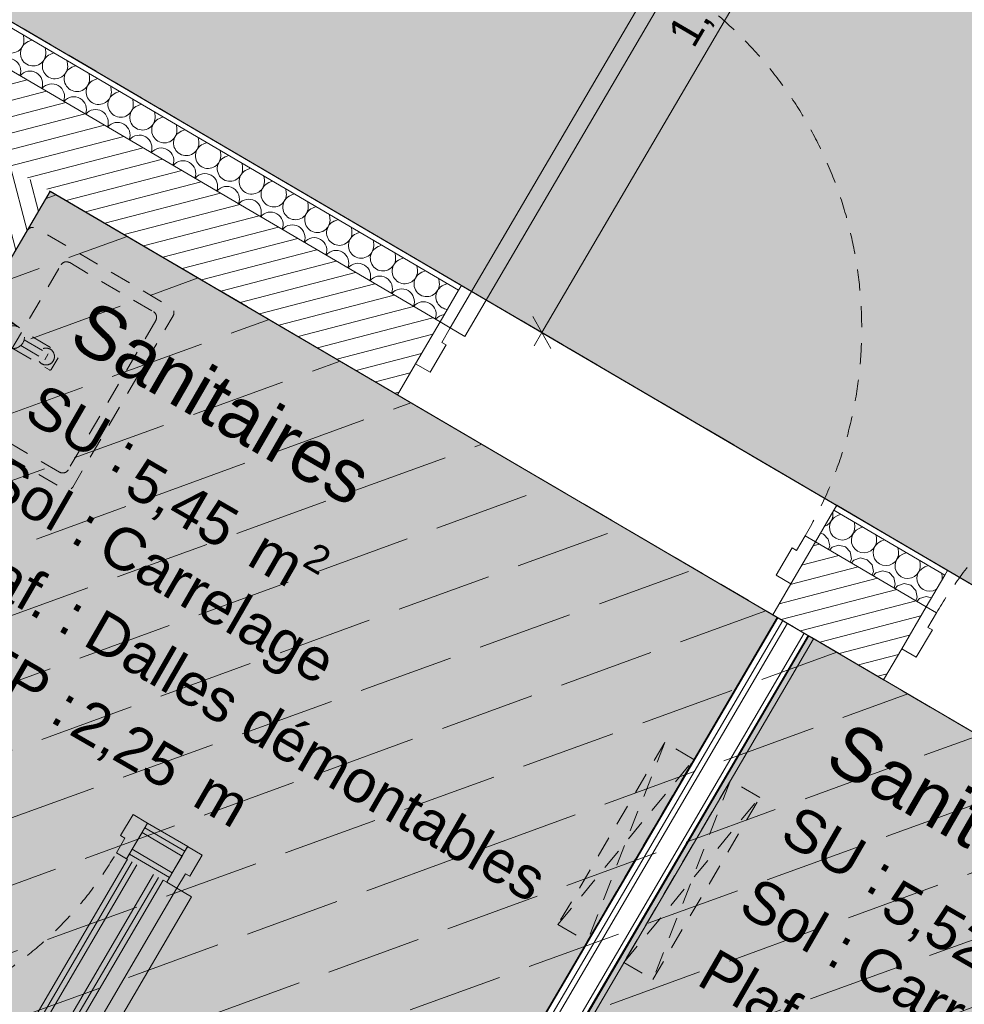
# Model space of a CAD drawing. Header units: millimetres. Extents: x -88005 to 44322, y -15680 to 22509.
# Tile 32 of 95: x -71167 to -68931, y 7490 to 9821. Entities that reach past the tile are written whole.
import ezdxf
from ezdxf.enums import TextEntityAlignment as Align

# ---------------------------------------------------------------- set-up
doc = ezdxf.new("R2010")
doc.units = ezdxf.units.MM
doc.header["$MEASUREMENT"] = 0
for name, pattern in [('! FIN Pointille', [87.5, 50, -37.5]), ('! STR Pointille', [87.5, 50, -37.5]), ('Tirets petits', [125, 75, -50]), ('Wipeout_Contour', [1000, 0, -1000])]:
    doc.linetypes.add(name, pattern=pattern)
for name, color, linetype in [('01-STR_Murs extérieurs.ARCHI', 7, 'Continuous'), ('01-STR_Murs.ARCHI', 7, 'Continuous'), ('03-SURFACE _ Utile.ARCHI', 7, 'Continuous'), ('04-SOE_Cloisons .ARCHI', 7, 'Continuous'), ('04-SOE_Faux Plafond.ARCHI', 7, 'Continuous'), ('04-SOE_Revetement de sol.ARCHI', 7, 'Continuous'), ('05-INF _ COTATIONS.ARCHI', 7, 'Continuous'), ('06-REP _ EQUIP MOBI _ hors marché.ARCHI', 7, 'Continuous'), ('Marques de Zone Archicad', 7, 'Continuous'), ('Nouveau_06-REP _ EQUIP MOBI _ hors marché.ARCHI', 7, 'Continuous'), ('Portes Archicad', 7, 'Continuous')]:
    doc.layers.add(name, color=color, linetype=linetype)
doc.styles.add('STYLE_GENERE_2', font='arial.ttf')
doc.styles.add('STYLE_GENERE_3', font='arial.ttf')
doc.dimstyles.new('STYLE_GENERE__1', dxfattribs={"dimtxt": 75, "dimasz": 57, "dimexe": 0.18, "dimexo": 50, "dimgap": 0, "dimtad": 1, "dimlfac": 0.001, "dimzin": 0, "dimdsep": 46, "dimtxsty": 'STYLE_GENERE_2', "dimblk": 'ARROWHEAD_2', "dimblk1": 'ARROWHEAD_2', "dimblk2": 'ARROWHEAD_2', "dimcen": 0.09, "dimclrd": 256, "dimclre": 256, "dimclrt": 256, "dimazin": 0, "dimtfac": 1, "dimtdec": 4, "dimtmove": 0, "dimatfit": 3, "dimfxl": 0, "dimtolj": 1, "dimtzin": 0, "dimarcsym": 0})
pattern_1 = [(20, (0, 0), (-102.606, 281.9078), [225, -75]), (20, (89.65, 192.26), (-102.606, 281.9078), [225, -75])]
pattern_2 = [(194.63202, (0, 0), (-9.47288, 36.283806), [])]

# ---------------------------------------------------------------- blocks, each defined once
blk = doc.blocks.new('Circulation__17_1', base_point=(-72279.8, 11281.2))
at = {"layer": '03-SURFACE _ Utile.ARCHI', "linetype": 'Continuous', "lineweight": 0, "true_color": 0xe4e4e4}
blk.add_hatch(color=254, dxfattribs=at).paths.add_polyline_path([(-81865.6, 9965.9), (-78783.9, 8160.3), (-78041.3, 9427.6), (-76120.1, 12706.6), (-67293.1, 7534.5), (-66423.6, 9018.5), (-70933.2, 11660.8), (-70995.5, 11554.5), (-73491.7, 13020.4), (-73544.8, 12929.9), (-73717.3, 13031), (-73616.5, 13203), (-75039.8, 14037.7), (-75090.4, 13951.4), (-75140.9, 13865.1), (-76439.4, 14614.8), (-76639.4, 14268.4), (-78322.9, 11352.4, -0.40917), (-79680.6, 11000.9), (-80816.7, 11656.9)])
at = {"layer": 'Marques de Zone Archicad', "color": 7, "lineweight": 5}
for tag, height, style, p in [('ROOM_NAME', 125, 'STYLE_GENERE_3', (-72724.1, 12076.2)), ('measuredAreaCode', 100, 'STYLE_GENERE_2', (-72842, 11877.7)), ('DUMMY_862', 100, 'STYLE_GENERE_2', (-72940.2, 11707.6)), ('DUMMY_861', 125, 'STYLE_GENERE_3', (-71948.8, 11657.1)), ('DUMMY_863', 100, 'STYLE_GENERE_2', (-72669.5, 11551.4)), ('DUMMY_864', 100, 'STYLE_GENERE_2', (-73038.4, 11537.5)), ('ceilingHeightCode', 100, 'STYLE_GENERE_2', (-73136.6, 11367.4)), ('DUMMY_865', 100, 'STYLE_GENERE_2', (-72701.8, 11343.2))]:
    blk.add_attdef(tag, text='', height=height, rotation=329.9997, dxfattribs=dict(at, style=style)).set_placement(p, align=Align.TOP_LEFT)
blk = doc.blocks.new('Sanitaires_VEFA_22_1', base_point=(-70549.4, 8367))
at = {"layer": '03-SURFACE _ Utile.ARCHI', "linetype": 'Continuous', "lineweight": 0, "true_color": 0xdbebd6}
blk.add_hatch(color=254, dxfattribs=at).paths.add_polyline_path([(-69373.7, 8405.8), (-71094.9, 9414.4), (-72477.2, 7055.5), (-70755.9, 6046.9)])
at = {"layer": 'Marques de Zone Archicad', "color": 7, "lineweight": 5, "char_height": 100, "attachment_point": 1, "rotation": 329.9997, "style": 'STYLE_GENERE_2'}
for s, insert in [('\\A1;{\\pql;\\pt0,3300;\\fArial|b0|i0|c0|p0;\\W1.000000;5,45\\fArial|b0|i0|c0|p0;\\W1.000000;\\A1{\\H.66x;\\S^  ;}\\fArial|b0|i0|c0|p0;\\W1.000000; m\\fArial|b0|i0|c0|p0;\\W1.000000;\\A1{\\H.66x;\\S2^  ;}}', (-70859.9, 8812.7)), ('\\A1;{\\pql;\\pt0,3300;\\fArial|b0|i0|c0|p0;\\W1.000000;2,25\\fArial|b0|i0|c0|p0;\\W1.000000;\\A1{\\H.66x;\\S^  ;}\\fArial|b0|i0|c0|p0;\\W1.000000; m\\fArial|b0|i0|c0|p0;\\W1.000000;\\A1{\\H.66x;\\S^  ;}}', (-71004, 8217.5))]:
    blk.add_mtext(s, dxfattribs=dict(at, insert=insert))
at = {"layer": 'Marques de Zone Archicad', "color": 7, "lineweight": 5}
for tag, height, style, p in [('ROOM_NAME', 125, 'STYLE_GENERE_3', (-70993.7, 9162)), ('measuredAreaCode', 100, 'STYLE_GENERE_2', (-71111.6, 8963.6)), ('DUMMY_862', 100, 'STYLE_GENERE_2', (-71209.8, 8793.5)), ('DUMMY_861', 125, 'STYLE_GENERE_3', (-70284, 8780.8)), ('DUMMY_863', 100, 'STYLE_GENERE_2', (-70939.1, 8637.2)), ('DUMMY_864', 100, 'STYLE_GENERE_2', (-71308, 8623.4)), ('ceilingHeightCode', 100, 'STYLE_GENERE_2', (-71406.2, 8453.3)), ('DUMMY_865', 100, 'STYLE_GENERE_2', (-70971.3, 8429))]:
    blk.add_attdef(tag, text='', height=height, rotation=329.9997, dxfattribs=dict(at, style=style)).set_placement(p, align=Align.TOP_LEFT)
blk = doc.blocks.new('Sanitaires_VEFA_27_1', base_point=(-68759.5, 7368.7))
at = {"layer": '03-SURFACE _ Utile.ARCHI', "linetype": 'Continuous', "lineweight": 0, "true_color": 0xdbebd6}
blk.add_hatch(color=254, dxfattribs=at).paths.add_polyline_path([(-68940.9, 4983.4), (-67558.8, 7342.4), (-69300.3, 8362.9), (-70682.5, 6003.9)])
at = {"layer": 'Marques de Zone Archicad', "color": 7, "lineweight": 5, "insert": (-69069.9, 7814.7), "char_height": 100, "attachment_point": 1, "rotation": 329.9997, "style": 'STYLE_GENERE_2'}
blk.add_mtext('\\A1;{\\pql;\\pt0,3300;\\fArial|b0|i0|c0|p0;\\W1.000000;5,52\\fArial|b0|i0|c0|p0;\\W1.000000;\\A1{\\H.66x;\\S^  ;}\\fArial|b0|i0|c0|p0;\\W1.000000; m\\fArial|b0|i0|c0|p0;\\W1.000000;\\A1{\\H.66x;\\S2^  ;}}', dxfattribs=at)
at = {"layer": 'Marques de Zone Archicad', "color": 7, "lineweight": 5}
for tag, height, style, p in [('ROOM_NAME', 125, 'STYLE_GENERE_3', (-69203.9, 8163.7)), ('measuredAreaCode', 100, 'STYLE_GENERE_2', (-69321.7, 7965.3)), ('DUMMY_862', 100, 'STYLE_GENERE_2', (-69419.9, 7795.2)), ('DUMMY_861', 125, 'STYLE_GENERE_3', (-68494.2, 7782.5)), ('DUMMY_863', 100, 'STYLE_GENERE_2', (-69149.3, 7638.9)), ('DUMMY_864', 100, 'STYLE_GENERE_2', (-69518.1, 7625.1)), ('ceilingHeightCode', 100, 'STYLE_GENERE_2', (-69616.4, 7454.9)), ('DUMMY_865', 100, 'STYLE_GENERE_2', (-69181.5, 7430.7))]:
    blk.add_attdef(tag, text='', height=height, rotation=329.9997, dxfattribs=dict(at, style=style)).set_placement(p, align=Align.TOP_LEFT)
blk = doc.blocks.new('Dalle_14_1', base_point=(-81834.1, 9947.6))
at = {"layer": '04-SOE_Revetement de sol.ARCHI', "color": 7, "linetype": 'Continuous', "lineweight": 5, "flags": 128}
blk.add_lwpolyline([(-63129.9, 7088.5), (-70933.2, 11660.8), (-70995.5, 11554.5), (-73491.8, 13020.3), (-73544.8, 12929.9), (-73717.3, 13031), (-73616.5, 13203), (-75039.8, 14037.7), (-75140.9, 13865.1), (-78385.8, 15740.8), (-81834.1, 9947.6), (-78719.1, 8122.4), (-77976.6, 9389.6), (-78041.4, 9427.6), (-76120.1, 12706.6), (-67148.3, 7449.6), (-67209.8, 7344.7), (-54773.9, 54.7)], dxfattribs=at)
blk = doc.blocks.new('Dalle_19_1', base_point=(-72476.9, 7055.3))
at = {"layer": '04-SOE_Revetement de sol.ARCHI', "color": 7, "linetype": 'Continuous', "lineweight": 5, "flags": 128}
blk.add_lwpolyline([(-72476.9, 7055.3), (-71095.1, 9414.1), (-67558.8, 7342.4), (-68940.7, 4983.3)], close=True, dxfattribs=at)
blk = doc.blocks.new('Dalle_26_1', base_point=(-71094.9, 9414.4))
at = {"layer": '04-SOE_Faux Plafond.ARCHI', "linetype": 'Continuous', "lineweight": 5, "true_color": 0xb3b3b3}
h = blk.add_hatch(dxfattribs=at)
h.set_pattern_fill('Tirets_0001', color=253, style=0, pattern_type=2)
h.set_pattern_definition(pattern_1)
h.paths.add_polyline_path([(-71094.9, 9414.4), (-72477.2, 7055.5), (-68941, 4983.5), (-67558.8, 7342.4)])
at = {"layer": '04-SOE_Faux Plafond.ARCHI', "color": 252, "linetype": 'Tirets petits', "lineweight": 5, "flags": 128}
blk.add_lwpolyline([(-71094.9, 9414.4), (-72477.2, 7055.5), (-68941, 4983.5), (-67558.8, 7342.4)], close=True, dxfattribs=at)
blk = doc.blocks.new('Dalle_27_1', base_point=(-76120.1, 12706.6))
at = {"layer": '04-SOE_Faux Plafond.ARCHI', "linetype": 'Continuous', "lineweight": 5, "true_color": 0xb3b3b3}
h = blk.add_hatch(dxfattribs=at)
h.set_pattern_fill('Tirets_0001', color=253, style=0, pattern_type=2)
h.set_pattern_definition(pattern_1)
h.paths.add_polyline_path([(-76120.1, 12706.6), (-67148.3, 7449.6), (-67211.5, 7341.7), (-54773.9, 54.7), (-53904.1, 1538.5), (-63256.4, 7021), (-63194.6, 7126.5), (-70933.2, 11660.8), (-70995.5, 11554.5), (-73491.7, 13020.4), (-73544.8, 12929.9), (-73717.3, 13031), (-73616.5, 13203), (-75040.7, 14038.2), (-75140.9, 13865.1), (-75365.4, 13994.7)])
at = {"layer": '04-SOE_Faux Plafond.ARCHI', "color": 252, "linetype": 'Tirets petits', "lineweight": 5, "flags": 128}
blk.add_lwpolyline([(-76120.1, 12706.6), (-67148.3, 7449.6), (-67211.5, 7341.7), (-54773.9, 54.7), (-53904.1, 1538.5), (-63256.4, 7021), (-63194.6, 7126.5), (-70933.2, 11660.8), (-70995.5, 11554.5), (-73491.7, 13020.4), (-73544.8, 12929.9), (-73717.3, 13031), (-73616.5, 13203), (-75040.7, 14038.2), (-75140.9, 13865.1), (-75365.4, 13994.7)], close=True, dxfattribs=at)
blk = doc.blocks.new('Mur_15_1', base_point=(-76473.4, 21792.4))
at = {"color": 254, "linetype": 'Wipeout_Contour', "lineweight": 0, "ltscale": 230835.710777}
blk.add_wipeout([(-35837, -1339.5), (-76325.3, 22030.1), (-76473.4, 21792.4), (-35980.1, -1580.2)], dxfattribs=at).dxf.layer = '01-STR_Murs extérieurs.ARCHI'
blk = doc.blocks.new('Mur_42_1', base_point=(-72713.2, 6652.7))
at = {"layer": '01-STR_Murs.ARCHI', "linetype": 'Continuous', "lineweight": 0, "true_color": 0x000000}
h = blk.add_hatch(dxfattribs=at)
h.set_pattern_fill('Hachure_simple_0001', color=18, style=0, pattern_type=2)
h.set_pattern_definition([(104.63202, (0, 0), (36.283806, 9.47288), [])])
h.paths.add_polyline_path([(-72713.2, 6652.7), (-71094.9, 9414.4), (-71267.5, 9515.5), (-72885.8, 6753.7)])
at = {"layer": '01-STR_Murs.ARCHI', "color": 7, "linetype": 'Continuous', "lineweight": 5, "flags": 128}
for points in [[(-71267.5, 9515.5), (-72885.8, 6753.7)], [(-72713.2, 6652.7), (-71094.9, 9414.4)]]:
    blk.add_lwpolyline(points, dxfattribs=at)
blk = doc.blocks.new('*X308')
at = {"layer": '01-STR_Murs.ARCHI', "color": 7, "linetype": 'Continuous', "lineweight": 5}
for p, q in [((-71158.4, 9784.2), (-71157.4, 9774.9)), ((-71138.3, 9772.4), (-71147, 9768.8)), ((-71106.7, 9753.9), (-71105.6, 9744.5)), ((-71086.5, 9742.1), (-71095.2, 9738.5)), ((-71054.9, 9723.6), (-71053.8, 9714.2)), ((-71034.8, 9711.8), (-71043.5, 9708.1)), ((-71003.1, 9693.2), (-71002, 9683.9)), ((-70983, 9681.4), (-70991.7, 9677.8)), ((-70951.3, 9662.9), (-70950.3, 9653.5)), ((-70931.2, 9651.1), (-70939.9, 9647.5)), ((-70899.6, 9632.6), (-70898.5, 9623.2)), ((-70879.5, 9620.8), (-70888.2, 9617.1)), ((-70847.8, 9602.2), (-70846.7, 9592.9)), ((-70827.7, 9590.4), (-70836.4, 9586.8)), ((-70796, 9571.9), (-70795, 9562.5)), ((-70775.9, 9560.1), (-70784.6, 9556.5)), ((-70744.3, 9541.6), (-70743.2, 9532.2)), ((-70724.2, 9529.8), (-70732.9, 9526.1)), ((-70692.5, 9511.2), (-70691.4, 9501.9)), ((-70672.4, 9499.4), (-70681.1, 9495.8)), ((-70640.7, 9480.9), (-70639.7, 9471.5)), ((-70620.6, 9469.1), (-70629.3, 9465.5)), ((-70589, 9450.6), (-70587.9, 9441.2)), ((-70568.9, 9438.8), (-70577.6, 9435.1)), ((-70537.2, 9420.2), (-70536.1, 9410.9)), ((-70517.1, 9408.5), (-70525.8, 9404.8)), ((-70485.4, 9389.9), (-70484.4, 9380.5)), ((-70465.3, 9378.1), (-70474, 9374.5)), ((-70433.7, 9359.6), (-70432.6, 9350.2)), ((-70413.5, 9347.8), (-70422.2, 9344.1)), ((-70381.9, 9329.2), (-70380.8, 9319.9)), ((-70361.8, 9317.5), (-70370.5, 9313.8)), ((-70330.1, 9298.9), (-70329.1, 9289.5)), ((-70310, 9287.1), (-70318.7, 9283.5)), ((-70278.4, 9268.6), (-70277.3, 9259.2)), ((-70258.2, 9256.8), (-70266.9, 9253.1)), ((-70226.6, 9238.2), (-70225.5, 9228.9)), ((-70206.5, 9226.5), (-70215.2, 9222.8)), ((-70174.8, 9207.9), (-70173.8, 9198.5)), ((-70154.7, 9196.1), (-70163.4, 9192.5))]:
    blk.add_line(p, q, dxfattribs=at)
for centre, start, end in [((-71187.2, 9771.5), 239.632, 6.5019), ((-71135.4, 9741.1), 112.7621, 239.632), ((-71135.4, 9741.1), 239.632, 6.5019), ((-71194.6, 9699.4), 338.3527, 140.9114), ((-71083.6, 9710.8), 112.7621, 239.632), ((-71142.9, 9669), 338.3527, 140.9113), ((-71083.6, 9710.8), 239.632, 6.5019), ((-71031.9, 9680.5), 112.7621, 239.632), ((-71031.9, 9680.5), 239.632, 6.5019), ((-70980.1, 9650.1), 112.7621, 239.632), ((-71091.1, 9638.7), 338.3527, 140.9113), ((-70980.1, 9650.1), 239.632, 6.5019), ((-71039.3, 9608.4), 338.3527, 140.9113), ((-70928.3, 9619.8), 112.7621, 239.632), ((-70987.6, 9578), 338.3527, 140.9113), ((-70928.3, 9619.8), 239.632, 6.5019), ((-70876.6, 9589.5), 112.7621, 239.632), ((-70876.6, 9589.5), 239.632, 6.5019), ((-70824.8, 9559.1), 112.7621, 239.632), ((-70935.8, 9547.7), 338.3527, 140.9113), ((-70824.8, 9559.1), 239.632, 6.5019), ((-70884, 9517.4), 338.3527, 140.9113), ((-70773, 9528.8), 112.7621, 239.632), ((-70832.3, 9487), 338.3527, 140.9113), ((-70773, 9528.8), 239.632, 6.5019), ((-70721.2, 9498.5), 112.7621, 239.632), ((-70721.2, 9498.5), 239.632, 6.5019), ((-70669.5, 9468.1), 112.7621, 239.632), ((-70780.5, 9456.7), 338.3527, 140.9113), ((-70669.5, 9468.1), 239.632, 6.5019), ((-70617.7, 9437.8), 112.7621, 239.632), ((-70728.7, 9426.4), 338.3527, 140.9113), ((-70617.7, 9437.8), 239.632, 6.5019), ((-70677, 9396), 338.3527, 140.9113), ((-70565.9, 9407.5), 112.7621, 239.632), ((-70625.2, 9365.7), 338.3527, 140.9113), ((-70565.9, 9407.5), 239.632, 6.5019), ((-70514.2, 9377.1), 112.7621, 239.632), ((-70514.2, 9377.1), 239.632, 6.5019), ((-70462.4, 9346.8), 112.7621, 239.632), ((-70573.4, 9335.4), 338.3527, 140.9113), ((-70462.4, 9346.8), 239.632, 6.5019), ((-70521.7, 9305), 338.3527, 140.9113), ((-70410.6, 9316.5), 112.7621, 239.632), ((-70469.9, 9274.7), 338.3527, 140.9113), ((-70410.6, 9316.5), 239.632, 6.5019), ((-70358.9, 9286.1), 112.7621, 239.632), ((-70358.9, 9286.1), 239.632, 6.5019), ((-70307.1, 9255.8), 112.7621, 239.632), ((-70418.1, 9244.4), 338.3527, 140.9113), ((-70307.1, 9255.8), 239.632, 6.5019), ((-70366.4, 9214), 338.3527, 140.9113), ((-70255.3, 9225.5), 112.7621, 239.632), ((-70314.6, 9183.7), 338.3527, 140.9113), ((-70255.3, 9225.5), 239.632, 6.5019), ((-70203.6, 9195.1), 112.7621, 239.632), ((-70203.6, 9195.1), 239.632, 6.5019), ((-70151.8, 9164.8), 112.7621, 239.632), ((-70262.8, 9153.4), 338.3527, 140.9113), ((-70211.1, 9123), 338.3527, 140.9113), ((-70151.8, 9164.8), 239.632, 264.4849), ((-70159.3, 9092.7), 95.0621, 140.9113)]:
    blk.add_arc(centre, 30, start, end, dxfattribs=at)
blk = doc.blocks.new('*X309')
at = {"layer": '01-STR_Murs.ARCHI', "color": 7, "linetype": 'Continuous', "lineweight": 5}
for p, q in [((-69242.2, 8654.8), (-69241.9, 8652.5)), ((-69242.1, 8644.3), (-69241.9, 8652.5)), ((-69222.9, 8650.1), (-69231.6, 8646.5)), ((-69255.4, 8624), (-69249.1, 8629.4)), ((-69248.2, 8628.9), (-69249.9, 8620.8)), ((-69249.1, 8629.4), (-69244.6, 8636.4)), ((-69244.4, 8636.2), (-69248.2, 8628.9)), ((-69244.6, 8636.4), (-69242.1, 8644.3)), ((-69238.7, 8642.2), (-69244.4, 8636.2)), ((-69231.6, 8646.5), (-69238.7, 8642.2)), ((-69191.2, 8631.6), (-69190.2, 8622.2)), ((-69264.1, 8602.9), (-69271.5, 8604.8)), ((-69252.7, 8591.1), (-69264.1, 8602.9)), ((-69262.1, 8620.8), (-69255.4, 8624)), ((-69249.9, 8620.8), (-69249.3, 8612.5)), ((-69249.3, 8612.5), (-69246.5, 8604.8)), ((-69246.5, 8604.8), (-69241.6, 8598.1)), ((-69197.4, 8599.1), (-69192.8, 8606)), ((-69192.6, 8605.9), (-69196.5, 8598.6)), ((-69192.8, 8606), (-69190.4, 8613.9)), ((-69186.9, 8611.9), (-69192.6, 8605.9)), ((-69190.4, 8613.9), (-69190.2, 8622.2)), ((-69179.8, 8616.1), (-69186.9, 8611.9)), ((-69171.1, 8619.8), (-69179.8, 8616.1)), ((-69249.3, 8575), (-69252.7, 8591.1)), ((-69241.6, 8598.1), (-69235.1, 8592.9)), ((-69235.1, 8592.9), (-69227.5, 8589.8)), ((-69227.5, 8589.8), (-69219.3, 8588.8)), ((-69219.3, 8588.8), (-69211.1, 8590.2)), ((-69211.1, 8590.2), (-69203.6, 8593.7)), ((-69203.6, 8593.7), (-69197.4, 8599.1)), ((-69196.5, 8598.6), (-69198.1, 8590.5)), ((-69198.1, 8590.5), (-69197.6, 8582.2)), ((-69197.6, 8582.2), (-69194.7, 8574.4)), ((-69141.1, 8575.7), (-69138.6, 8583.6)), ((-69135.2, 8581.6), (-69140.9, 8575.6)), ((-69139.5, 8601.2), (-69138.4, 8591.9)), ((-69138.6, 8583.6), (-69138.4, 8591.9)), ((-69128.1, 8585.8), (-69135.2, 8581.6)), ((-69119.4, 8589.5), (-69128.1, 8585.8)), ((-69252.3, 8566.5), (-69249.3, 8575)), ((-69243.8, 8571.8), (-69249.8, 8565)), ((-69228.2, 8576.7), (-69243.8, 8571.8)), ((-69212.3, 8572.6), (-69228.2, 8576.7)), ((-69201, 8560.7), (-69212.3, 8572.6)), ((-69197.5, 8544.7), (-69201, 8560.7)), ((-69194.7, 8574.4), (-69189.9, 8567.7)), ((-69189.9, 8567.7), (-69183.4, 8562.6)), ((-69183.4, 8562.6), (-69175.7, 8559.4)), ((-69175.7, 8559.4), (-69167.5, 8558.5)), ((-69167.5, 8558.5), (-69159.3, 8559.8)), ((-69159.3, 8559.8), (-69151.8, 8563.3)), ((-69151.8, 8563.3), (-69145.6, 8568.8)), ((-69144.7, 8568.2), (-69146.4, 8560.1)), ((-69146.4, 8560.1), (-69145.8, 8551.9)), ((-69145.6, 8568.8), (-69141.1, 8575.7)), ((-69140.9, 8575.6), (-69144.7, 8568.2)), ((-69087.7, 8570.9), (-69086.6, 8561.5)), ((-69086.8, 8553.3), (-69086.6, 8561.5)), ((-69076.3, 8555.5), (-69083.4, 8551.2)), ((-69067.6, 8559.1), (-69076.3, 8555.5)), ((-69200.6, 8536.2), (-69197.5, 8544.7)), ((-69192.1, 8541.5), (-69198, 8534.7)), ((-69176.4, 8546.4), (-69192.1, 8541.5)), ((-69160.5, 8542.2), (-69176.4, 8546.4)), ((-69149.2, 8530.4), (-69160.5, 8542.2)), ((-69145.8, 8551.9), (-69143, 8544.1)), ((-69143, 8544.1), (-69138.1, 8537.4)), ((-69138.1, 8537.4), (-69131.6, 8532.3)), ((-69131.6, 8532.3), (-69124, 8529.1)), ((-69107.6, 8529.5), (-69100.1, 8533)), ((-69100.1, 8533), (-69093.8, 8538.4)), ((-69092.9, 8537.9), (-69094.6, 8529.8)), ((-69093.8, 8538.4), (-69089.3, 8545.4)), ((-69089.1, 8545.2), (-69092.9, 8537.9)), ((-69089.3, 8545.4), (-69086.8, 8553.3)), ((-69083.4, 8551.2), (-69089.1, 8545.2)), ((-69035.9, 8540.6), (-69034.9, 8531.2)), ((-69145.8, 8514.4), (-69149.2, 8530.4)), ((-69148.8, 8505.9), (-69145.8, 8514.4)), ((-69140.3, 8511.2), (-69146.2, 8504.4)), ((-69124.6, 8516), (-69140.3, 8511.2)), ((-69108.8, 8511.9), (-69124.6, 8516)), ((-69124, 8529.1), (-69115.7, 8528.2)), ((-69115.7, 8528.2), (-69107.6, 8529.5)), ((-69097.4, 8500.1), (-69108.8, 8511.9)), ((-69094.6, 8529.8), (-69094, 8521.5)), ((-69094, 8521.5), (-69091.2, 8513.8)), ((-69091.2, 8513.8), (-69086.3, 8507.1)), ((-69042.1, 8508.1), (-69037.5, 8515)), ((-69037.3, 8514.9), (-69041.2, 8507.6)), ((-69037.5, 8515), (-69035.1, 8522.9)), ((-69031.6, 8520.9), (-69037.3, 8514.9)), ((-69035.1, 8522.9), (-69034.9, 8531.2)), ((-69024.5, 8525.1), (-69031.6, 8520.9)), ((-69015.8, 8528.8), (-69024.5, 8525.1)), ((-68984.2, 8510.2), (-68983.1, 8500.9)), ((-69094, 8484), (-69097.4, 8500.1)), ((-69072.9, 8485.7), (-69088.5, 8480.8)), ((-69086.3, 8507.1), (-69079.8, 8501.9)), ((-69079.8, 8501.9), (-69072.2, 8498.8)), ((-69057, 8481.6), (-69072.9, 8485.7)), ((-69072.2, 8498.8), (-69064, 8497.8)), ((-69064, 8497.8), (-69055.8, 8499.2)), ((-69055.8, 8499.2), (-69048.3, 8502.7)), ((-69048.3, 8502.7), (-69042.1, 8508.1)), ((-69041.2, 8507.6), (-69042.8, 8499.5)), ((-69042.8, 8499.5), (-69042.2, 8491.2)), ((-69042.2, 8491.2), (-69039.4, 8483.4)), ((-68983.3, 8494.6), (-68983.1, 8500.9)), ((-69097, 8475.5), (-69094, 8484)), ((-69088.5, 8480.8), (-69094.5, 8474)), ((-69045.7, 8469.7), (-69057, 8481.6)), ((-69042.2, 8453.7), (-69045.7, 8469.7)), ((-69039.4, 8483.4), (-69034.6, 8476.7)), ((-69034.6, 8476.7), (-69028.1, 8471.6)), ((-69028.1, 8471.6), (-69020.4, 8468.4)), ((-69020.4, 8468.4), (-69012.2, 8467.5)), ((-69012.2, 8467.5), (-69004, 8468.8)), ((-69004, 8468.8), (-68996.5, 8472.3)), ((-68996.5, 8472.3), (-68996, 8472.8)), ((-69045.3, 8445.2), (-69042.2, 8453.7)), ((-69036.8, 8450.5), (-69042.7, 8443.7)), ((-69021.1, 8455.4), (-69036.8, 8450.5)), ((-69008.2, 8452), (-69021.1, 8455.4))]:
    blk.add_line(p, q, dxfattribs=at)
blk = doc.blocks.new('Porte 27_8')
at = {"layer": 'Portes Archicad', "color": 7, "linetype": 'Continuous', "lineweight": 5}
for p, q in [((447, 0), (447, 974)), ((447, 974), (487, 974)), ((487, 974), (487, 0)), ((-515, 100), (-515, 87)), ((515, 100), (515, 87)), ((-515, 87), (-515, 0)), ((515, 87), (515, 0)), ((-487, 0), (-515, 0)), ((-515, 0), (-515, -115)), ((-515, 0), (-515, -115)), ((-515, 0), (-515, -115)), ((-487, -40), (-487, 0)), ((487, 0), (447, 0)), ((515, 0), (487, 0)), ((487, 0), (487, -40)), ((515, -115), (515, 0)), ((515, 0), (515, -115)), ((515, 0), (515, -115)), ((-475, -40), (-487, -40)), ((-475, -115), (-475, -40)), ((487, -40), (475, -40)), ((475, -40), (475, -115)), ((-515, -115), (-475, -115)), ((-515, -115), (-515, -200)), ((475, -115), (515, -115)), ((515, -115), (515, -200))]:
    blk.add_line(p, q, dxfattribs=at)
at = {"layer": 'Portes Archicad', "color": 8, "linetype": '! FIN Pointille', "lineweight": 5}
blk.add_arc((487, 0), 974, 90, 180, dxfattribs=at)
blk = doc.blocks.new('Mur_56_1', base_point=(-67558.8, 7342.4))
at = {"layer": '01-STR_Murs.ARCHI', "linetype": 'Continuous', "lineweight": 0, "true_color": 0x000000}
h = blk.add_hatch(dxfattribs=at)
h.set_pattern_fill('Hachure_simple_0001', color=18, style=0, pattern_type=2)
h.set_pattern_definition(pattern_2)
h.paths.add_polyline_path([(-74651.2, 11498.2), (-70273.1, 8932.9), (-70172, 9105.4), (-74550.1, 11670.7)])
h = blk.add_hatch(dxfattribs=at)
h.set_pattern_fill('Hachure_simple_0001', color=18, style=0, pattern_type=2)
h.set_pattern_definition(pattern_2)
h.paths.add_polyline_path([(-69384.4, 8412.1), (-69121.7, 8258.2), (-69020.6, 8430.8), (-69283.3, 8584.7)])
at = {"layer": '01-STR_Murs.ARCHI', "color": 7, "linetype": 'Continuous', "lineweight": 5}
for p, q in [((-70128, 9180.5), (-74506.1, 11745.8)), ((-70172, 9105.4), (-74550.1, 11670.7)), ((-70121.4, 9191.7), (-70128, 9180.5)), ((-70128, 9180.5), (-70172, 9105.4)), ((-70172, 9105.4), (-70230.1, 9006.2)), ((-70230.1, 9006.2), (-70273.1, 8932.9)), ((-69239.3, 8659.7), (-69283.3, 8584.7)), ((-69232.7, 8671), (-69239.3, 8659.7)), ((-68976.7, 8505.8), (-69239.3, 8659.7)), ((-69283.3, 8584.7), (-69341.4, 8485.5)), ((-69020.6, 8430.8), (-69283.3, 8584.7)), ((-68970.1, 8517.1), (-68976.7, 8505.8)), ((-69341.4, 8485.5), (-69384.4, 8412.1)), ((-68976.7, 8505.8), (-69020.6, 8430.8)), ((-69020.6, 8430.8), (-69078.8, 8331.6)), ((-69078.8, 8331.6), (-69121.7, 8258.2))]:
    blk.add_line(p, q, dxfattribs=at)
at = {"layer": '01-STR_Murs.ARCHI', "color": 7, "linetype": 'Continuous', "lineweight": 5, "flags": 128}
for points in [[(-70121.4, 9191.7), (-74499.5, 11757)], [(-71094.9, 9414.4), (-70273.1, 8932.9)], [(-68970.1, 8517.1), (-69232.7, 8671)], [(-69384.4, 8412.1), (-69121.7, 8258.2)]]:
    blk.add_lwpolyline(points, dxfattribs=at)
at = {"layer": '01-STR_Murs.ARCHI', "color": 7, "lineweight": 5}
for name in ['*X308', '*X309']:
    blk.add_blockref(name, (0, 0), dxfattribs=at)
at = {"layer": 'Portes Archicad', "color": 7, "linetype": 'Continuous', "lineweight": 5, "xscale": -1, "zscale": 1000, "rotation": 329.6320204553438}
blk.add_blockref('Porte 27_8', (-69727.6, 8845), dxfattribs=at)
at = {"layer": 'Portes Archicad', "color": 7, "linetype": 'Continuous', "lineweight": 5, "zscale": 1000, "rotation": 329.6320204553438}
blk.add_blockref('Porte 27_8', (-68576.3, 8170.4), dxfattribs=at)
blk = doc.blocks.new('Mur_99_1', base_point=(-70720.2, 5910.1))
at = {"layer": '04-SOE_Cloisons .ARCHI', "color": 7, "linetype": 'Continuous', "lineweight": 5}
for p, q in [((-70743.9, 6037.6), (-69360.7, 8398.2)), ((-70732.7, 6031), (-69349.5, 8391.7)), ((-70693, 6007.8), (-69309.8, 8368.4)), ((-70681.8, 6001.2), (-69298.6, 8361.8))]:
    blk.add_line(p, q, dxfattribs=at)
at = {"layer": '04-SOE_Cloisons .ARCHI', "color": 7, "linetype": 'Continuous', "lineweight": 5, "flags": 128}
for points in [[(-69371.9, 8404.8), (-69965.4, 7392)], [(-69287.4, 8355.3), (-69371.9, 8404.8)], [(-69880.8, 7342.6), (-69287.4, 8355.3)], [(-70015, 7307.4), (-70755.2, 6044.2)], [(-70670.6, 5994.6), (-69930.3, 7258)]]:
    blk.add_lwpolyline(points, dxfattribs=at)
blk = doc.blocks.new('Porte 27_11')
at = {"layer": 'Portes Archicad', "color": 7, "linetype": 'Continuous', "lineweight": 5}
for p, q in [((397, 0), (397, 874)), ((397, 874), (437, 874)), ((437, 874), (437, 0)), ((-437, 0), (-465, 0)), ((-465, 0), (-465, -98)), ((-465, 0), (-465, -13)), ((-465, 0), (-465, -13)), ((-437, -40), (-437, 0)), ((437, 0), (397, 0)), ((465, 0), (437, 0)), ((437, 0), (437, -40)), ((465, -98), (465, 0)), ((465, 0), (465, -13)), ((465, 0), (465, -13)), ((-465, -13), (-465, -26)), ((-465, -13), (-465, -26)), ((465, -13), (465, -26)), ((465, -13), (465, -26)), ((-465, -26), (-465, -72)), ((-465, -26), (-465, -72)), ((-425, -40), (-437, -40)), ((-425, -98), (-425, -40)), ((437, -40), (425, -40)), ((425, -40), (425, -98)), ((465, -26), (465, -72)), ((465, -26), (465, -72)), ((-465, -72), (-465, -85)), ((-465, -72), (-465, -85)), ((-465, -85), (-465, -98)), ((-465, -85), (-465, -98)), ((465, -72), (465, -85)), ((465, -72), (465, -85)), ((465, -85), (465, -98)), ((465, -85), (465, -98)), ((-465, -98), (-425, -98)), ((425, -98), (465, -98))]:
    blk.add_line(p, q, dxfattribs=at)
at = {"layer": 'Portes Archicad', "color": 8, "linetype": '! FIN Pointille', "lineweight": 5}
blk.add_arc((437, 0), 874, 90, 180, dxfattribs=at)
blk = doc.blocks.new('Mur_102_1', base_point=(-71688.8, 8401.8))
at = {"layer": '04-SOE_Cloisons .ARCHI', "color": 7, "linetype": 'Continuous', "lineweight": 5}
for p, q in [((-71680, 8366.5), (-71701.9, 8379.4)), ((-71673.4, 8377.7), (-71695.4, 8390.6)), ((-71680, 8366.5), (-71673.4, 8377.7)), ((-71673.4, 8377.7), (-71666.8, 8388.9)), ((-71703.2, 8326.8), (-71680, 8366.5)), ((-71709.8, 8315.6), (-71731.8, 8328.5)), ((-71703.2, 8326.8), (-71725.2, 8339.7)), ((-71709.8, 8315.6), (-71703.2, 8326.8)), ((-71716.4, 8304.4), (-71709.8, 8315.6)), ((-70877.6, 7896.3), (-70871, 7907.6)), ((-70871, 7907.6), (-70864.4, 7918.8)), ((-70776.1, 7851.9), (-70871, 7907.6)), ((-70900.8, 7856.7), (-70877.6, 7896.3)), ((-70782.7, 7840.7), (-70877.6, 7896.3)), ((-70907.4, 7845.4), (-70900.8, 7856.7)), ((-70805.9, 7801), (-70900.8, 7856.7)), ((-70776.1, 7851.9), (-70769.5, 7863.2)), ((-70914, 7834.2), (-70907.4, 7845.4)), ((-70812.5, 7789.8), (-70907.4, 7845.4)), ((-70805.9, 7801), (-70782.7, 7840.7)), ((-70782.7, 7840.7), (-70776.1, 7851.9)), ((-70819.1, 7778.6), (-70812.5, 7789.8)), ((-70812.5, 7789.8), (-70805.9, 7801)), ((-69973.7, 7381.8), (-69967.1, 7393)), ((-70003.5, 7330.9), (-69980.3, 7370.6)), ((-69980.3, 7370.6), (-69973.7, 7381.8)), ((-69978.6, 7369.6), (-69980.3, 7370.6)), ((-69972, 7380.8), (-69973.7, 7381.8)), ((-70016.7, 7308.4), (-70010.1, 7319.7)), ((-70010.1, 7319.7), (-70003.5, 7330.9)), ((-70008.4, 7318.7), (-70010.1, 7319.7)), ((-70001.8, 7329.9), (-70003.5, 7330.9))]:
    blk.add_line(p, q, dxfattribs=at)
at = {"layer": '04-SOE_Cloisons .ARCHI', "color": 7, "linetype": 'Continuous', "lineweight": 5, "flags": 128}
for points in [[(-71688.8, 8401.8), (-71738.3, 8317.3)], [(-71666.8, 8388.9), (-71688.8, 8401.8)], [(-71738.3, 8317.3), (-71716.4, 8304.4)], [(-70769.5, 7863.2), (-70864.4, 7918.8)], [(-70914, 7834.2), (-70912.3, 7833.2)], [(-70827.7, 7783.7), (-70819.1, 7778.6)], [(-69965.4, 7392), (-69967.1, 7393)], [(-70016.7, 7308.4), (-70015, 7307.4)]]:
    blk.add_lwpolyline(points, dxfattribs=at)
at = {"layer": 'Portes Archicad', "color": 7, "linetype": 'Continuous', "lineweight": 5, "zscale": 1000, "rotation": 149.6320204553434}
for p in [(-71315.2, 8069.3), (-70417.9, 7543.5)]:
    blk.add_blockref('Porte 27_11', p, dxfattribs=at)
blk = doc.blocks.new('Mur_104_1', base_point=(-71617.5, 6435.8))
at = {"layer": '04-SOE_Cloisons .ARCHI', "color": 7, "linetype": 'Continuous', "lineweight": 5}
for p, q in [((-71641.3, 6563.4), (-70901, 7826.6)), ((-71630, 6556.8), (-70889.8, 7820.1)), ((-71590.4, 6533.5), (-70850.1, 7796.8)), ((-71579.1, 6527), (-70838.9, 7790.2))]:
    blk.add_line(p, q, dxfattribs=at)
at = {"layer": '04-SOE_Cloisons .ARCHI', "color": 7, "linetype": 'Continuous', "lineweight": 5, "flags": 128}
for points in [[(-70912.3, 7833.2), (-71652.5, 6569.9)], [(-71567.9, 6520.4), (-70827.7, 7783.7)]]:
    blk.add_lwpolyline(points, dxfattribs=at)
blk = doc.blocks.new('Lavabo 27[83]_1', base_point=(-71268, 9118.9))
at = {"layer": '06-REP _ EQUIP MOBI _ hors marché.ARCHI', "color": 252, "linetype": '! STR Pointille', "lineweight": 5}
for p, q in [((-71276.7, 8886.4), (-71069.5, 9240.2)), ((-71048.9, 9245.5), (-70850.5, 9129.3)), ((-70845.1, 9108.7), (-71052.4, 8755)), ((-71164.9, 9049.2), (-71107.8, 9015.8)), ((-71156.8, 9063), (-71099.7, 9029.6)), ((-71107.8, 9015.8), (-71099.7, 9029.6)), ((-71072.9, 8749.6), (-71271.4, 8865.9))]:
    blk.add_line(p, q, dxfattribs=at)
at = {"layer": '06-REP _ EQUIP MOBI _ hors marché.ARCHI', "color": 252, "linetype": '! STR Pointille', "lineweight": 5, "flags": 128}
for points in [[(-71386.8, 8916.2), (-71149.2, 9321.7, -0.414214), (-71128.7, 9327), (-70809.4, 9140, -0.414214), (-70804.1, 9119.5), (-71041.7, 8713.9, -0.414214), (-71062.2, 8708.6), (-71381.5, 8895.6, -0.414214)], [(-71183.5, 9042.2), (-71097, 8991.5, 0.414214), (-71092.9, 8992.5), (-71072.1, 9027.9, 0.414214), (-71073.2, 9032), (-71159.7, 9082.7, 0.104021), (-71167.2, 9091), (-71200.6, 9115.3, 1.033221), (-71231.9, 9061.8), (-71194.4, 9044.6, 0.104021)]]:
    blk.add_lwpolyline(points, format="xyb", close=True, dxfattribs=at)
at = {"layer": '06-REP _ EQUIP MOBI _ hors marché.ARCHI', "color": 252, "linetype": '! STR Pointille', "lineweight": 5}
for centre, radius in [((-71183.1, 9069.2), 27), ((-71104.9, 9023.3), 20)]:
    blk.add_circle(centre, radius, dxfattribs=at)
for centre, radius, start, end in [((-71056.5, 9232.6), 15, 59.6324, 149.6324), ((-70858.1, 9116.3), 15, 329.6324, 59.6324), ((-71191.1, 9073.8), 28, 58.1128, 241.152), ((-71263.8, 8878.9), 15, 149.6324, 239.6324), ((-71065.4, 8762.6), 15, 239.6324, 329.6324)]:
    blk.add_arc(centre, radius, start, end, dxfattribs=at)
blk = doc.blocks.new('*D703')
at = {"layer": '05-INF _ COTATIONS.ARCHI', "color": 251, "linetype": 'Continuous', "lineweight": 5, "true_color": 0x666666}
for p, q in [((-69039.9, 10526.4), (-69082.7, 10601.7)), ((-69061.3, 10564), (-69930.8, 9080)), ((-69952.3, 9117.7), (-69909.4, 9042.4)), ((-69979.4, 9108.5), (-69882.3, 9051.6)), ((-69930.8, 9080), (-69949.4, 9048.4))]:
    blk.add_line(p, q, dxfattribs=at)
at = {"layer": '05-INF _ COTATIONS.ARCHI', "color": 251, "lineweight": 5, "true_color": 0x666666, "insert": (-69559.6, 9743.2), "char_height": 75, "attachment_point": 7, "rotation": 59.6324, "style": 'STYLE_GENERE_2'}
blk.add_mtext('\\A1;{\\pql;\\fArial|b0|i0|c0|p0;\\W1.000000;1,72}', dxfattribs=at)
blk = doc.blocks.new('ARROWHEAD_2')
at = {"color": 0, "linetype": 'Continuous', "lineweight": 0}
for p, q in [((-0.378, -0.655), (0.378, 0.655)), ((0, 0), (-1, 0))]:
    blk.add_line(p, q, dxfattribs=at)
blk = doc.blocks.new('Panneau de radiateur 27[135]_1', base_point=(-69570.8, 8069.4))
at = {"layer": 'Nouveau_06-REP _ EQUIP MOBI _ hors marché.ARCHI', "color": 252, "linetype": '! STR Pointille', "lineweight": 5}
for p, q in [((-69639.8, 8109.9), (-69892.7, 7678.6)), ((-69570.8, 8069.4), (-69639.8, 8109.9)), ((-69823.7, 7638.1), (-69570.8, 8069.4)), ((-69892.7, 7678.6), (-69823.7, 7638.1))]:
    blk.add_line(p, q, dxfattribs=at)
blk = doc.blocks.new('Panneau de radiateur 27[136]_1', base_point=(-69414.9, 7979.4))
at = {"layer": 'Nouveau_06-REP _ EQUIP MOBI _ hors marché.ARCHI', "color": 252, "linetype": '! STR Pointille', "lineweight": 5}
for p, q in [((-69483.9, 8019.9), (-69736.9, 7588.6)), ((-69414.9, 7979.4), (-69483.9, 8019.9)), ((-69667.9, 7548.1), (-69414.9, 7979.4)), ((-69736.9, 7588.6), (-69667.9, 7548.1))]:
    blk.add_line(p, q, dxfattribs=at)

msp = doc.modelspace()

# ---------------------------------------------------------------- linework, layer by layer
at = {"layer": '03-SURFACE _ Utile.ARCHI', "color": 254, "linetype": 'Continuous', "lineweight": 0, "true_color": 0xe4e4e4, "flags": 128}
msp.add_lwpolyline([(-81865.565, 9965.935), (-78783.854, 8160.323), (-78041.346, 9427.591), (-76120.143, 12706.606), (-67293.14, 7534.463), (-66423.601, 9018.479), (-70933.182, 11660.847), (-70995.504, 11554.485), (-73491.671, 13020.447), (-73544.754, 12929.853), (-73717.313, 13030.963), (-73616.502, 13203.013), (-75039.816, 14037.685), (-75090.372, 13951.403), (-75140.926, 13865.125), (-76439.366, 14614.789), (-76639.368, 14268.38), (-78322.936, 11352.389, -0.40916991), (-79680.55, 11000.941), (-80816.695, 11656.902)], format="xyb", close=True, dxfattribs=at)
at = {"layer": '03-SURFACE _ Utile.ARCHI', "color": 254, "linetype": 'Continuous', "lineweight": 0, "true_color": 0xdbebd6, "flags": 128}
for points in [[(-69373.669, 8405.833), (-71094.947, 9414.408), (-72477.158, 7055.468), (-70755.879, 6046.893)], [(-68940.949, 4983.443), (-67558.803, 7342.42), (-69300.331, 8362.861), (-70682.541, 6003.921)]]:
    msp.add_lwpolyline(points, close=True, dxfattribs=at)

# ---------------------------------------------------------------- block references
at = {"layer": '03-SURFACE _ Utile.ARCHI', "color": 7, "linetype": 'Continuous', "lineweight": 5}
msp.add_blockref('Circulation__17_1', (-72279.773, 11281.155), dxfattribs=at)
msp.add_blockref('Sanitaires_VEFA_22_1', (-70549.354, 8366.998), dxfattribs=at).add_auto_attribs({'ROOM_NAME': 'Sanitaires', 'measuredAreaCode': 'SU : ', 'ceilingHeightCode': 'HSFP : ', 'DUMMY_862': 'Sol : ', 'DUMMY_863': 'Carrelage', 'DUMMY_864': 'Plaf. : ', 'DUMMY_865': 'Dalles démontables'})
ref = msp.add_blockref('Sanitaires_VEFA_27_1', (-68759.516, 7368.684), dxfattribs=at)
ref.add_attrib('ROOM_NAME', 'Sanitaires', dxfattribs={"layer": 'Marques de Zone Archicad', "color": 7, "lineweight": 5, "height": 125, "rotation": 329.999715, "style": 'STYLE_GENERE_3'}).set_placement((-69203.858, 8163.699), align=Align.TOP_LEFT)
ref.add_attrib('measuredAreaCode', 'SU : ', dxfattribs={"layer": 'Marques de Zone Archicad', "color": 7, "lineweight": 5, "height": 100, "rotation": 329.999715, "style": 'STYLE_GENERE_2'}).set_placement((-69321.716, 7965.28), align=Align.TOP_LEFT)
ref.add_attrib('DUMMY_862', 'Sol : ', dxfattribs={"layer": 'Marques de Zone Archicad', "color": 7, "lineweight": 5, "height": 100, "rotation": 329.999715, "style": 'STYLE_GENERE_2'}).set_placement((-69419.931, 7795.168), align=Align.TOP_LEFT)
ref.add_attrib('DUMMY_863', 'Carrelage', dxfattribs={"layer": 'Marques de Zone Archicad', "color": 7, "lineweight": 5, "height": 100, "rotation": 329.999715, "style": 'STYLE_GENERE_2'}).set_placement((-69149.28, 7638.905), align=Align.TOP_LEFT)
ref.add_attrib('DUMMY_864', 'Plaf. : ', dxfattribs={"layer": 'Marques de Zone Archicad', "color": 7, "lineweight": 5, "height": 100, "rotation": 329.999715, "style": 'STYLE_GENERE_2'}).set_placement((-69518.146, 7625.056), align=Align.TOP_LEFT)
at = {"layer": '04-SOE_Faux Plafond.ARCHI', "color": 252, "linetype": 'Tirets petits', "lineweight": 5}
for name, p in [('Dalle_27_1', (-76120.143, 12706.606)), ('Dalle_26_1', (-71094.947, 9414.408))]:
    msp.add_blockref(name, p, dxfattribs=at)
at = {"layer": '04-SOE_Revetement de sol.ARCHI', "color": 7, "linetype": 'Continuous', "lineweight": 5}
for name, p in [('Dalle_14_1', (-81834.114, 9947.61)), ('Dalle_19_1', (-72476.88, 7055.308))]:
    msp.add_blockref(name, p, dxfattribs=at)

# ---------------------------------------------------------------- next in the draw order: block references
at = {"layer": '01-STR_Murs extérieurs.ARCHI', "color": 7, "lineweight": 5}
msp.add_blockref('Mur_15_1', (-76473.433, 21792.382), dxfattribs=at)

# ---------------------------------------------------------------- next in the draw order: linework, layer by layer
at = {"layer": '06-REP _ EQUIP MOBI _ hors marché.ARCHI', "color": 252, "linetype": '! STR Pointille', "lineweight": 5, "flags": 128}
for points in [[(-69639.802, 8109.881), (-69823.742, 7638.112)], [(-69892.75, 7678.584), (-69570.794, 8069.41)], [(-69483.915, 8019.879), (-69667.855, 7548.11)], [(-69736.862, 7588.581), (-69414.907, 7979.407)]]:
    msp.add_lwpolyline(points, dxfattribs=at)

# ---------------------------------------------------------------- next in the draw order: block references
at = {"layer": '01-STR_Murs.ARCHI', "color": 7, "lineweight": 5}
for name, p in [('Mur_56_1', (-67558.803, 7342.42)), ('Mur_42_1', (-72713.171, 6652.678))]:
    msp.add_blockref(name, p, dxfattribs=at)
at = {"layer": '04-SOE_Cloisons .ARCHI', "color": 7, "lineweight": 5}
for name, p in [('Mur_102_1', (-71688.799, 8401.806)), ('Mur_99_1', (-70720.154, 5910.06)), ('Mur_104_1', (-71617.462, 6435.834))]:
    msp.add_blockref(name, p, dxfattribs=at)
at = {"layer": '06-REP _ EQUIP MOBI _ hors marché.ARCHI', "color": 252, "linetype": '! STR Pointille', "lineweight": 5}
msp.add_blockref('Lavabo 27[83]_1', (-71268.011, 9118.918), dxfattribs=at)
at = {"layer": 'Nouveau_06-REP _ EQUIP MOBI _ hors marché.ARCHI', "color": 252, "linetype": '! STR Pointille', "lineweight": 5}
for name, p in [('Panneau de radiateur 27[135]_1', (-69570.794, 8069.41)), ('Panneau de radiateur 27[136]_1', (-69414.907, 7979.407))]:
    msp.add_blockref(name, p, dxfattribs=at)

# ---------------------------------------------------------------- next in the draw order: dimensions: what is measured, and where the dimension line sits
at = {"layer": '05-INF _ COTATIONS.ARCHI', "color": 251, "linetype": 'Continuous', "lineweight": 5, "true_color": 0x666666}
dim = msp.add_linear_dim(base=(-69930.85, 9080.019), p1=(-69741.668, 10962.685), p2=(-70121.435, 9191.69), angle=239.632427, dimstyle='STYLE_GENERE__1', dxfattribs=at)
dim.commit()
dim.dimension.update_dxf_attribs({"geometry": '*D703', "text_midpoint": (-69542.894, 9845.98), "dimtype": 160, "text_rotation": 59.632427})

doc.saveas('drawing.dxf')
